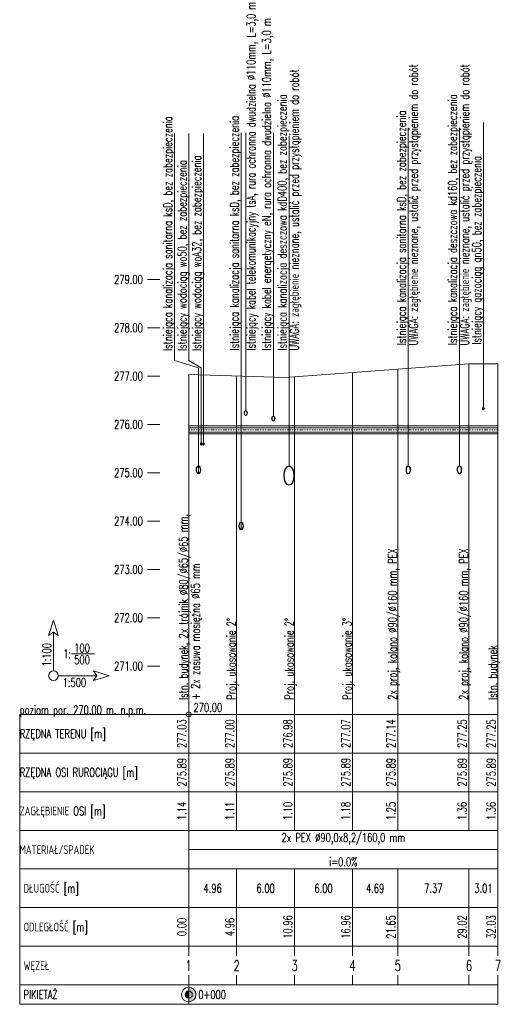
# Model space of a CAD drawing. Header units: millimetres. Extents: x 0 to 995, y 0 to 2037.
import ezdxf
from ezdxf.enums import TextEntityAlignment as Align

# ---------------------------------------------------------------- set-up
doc = ezdxf.new("R2010")
doc.units = ezdxf.units.MM
doc.header["$LTSCALE"] = 5
doc.header["$MEASUREMENT"] = 0
doc.linetypes.add('DASHDOT', pattern=[1, 0.5, -0.25, 0, -0.25])
for name, color, linetype, lineweight in [('2DH_PRO_z', 240, 'Continuous', 15), ('CP_AXISPEHD', 153, 'DASHDOT', 9), ('CP_ISOLOHS', 163, 'Continuous', 9), ('IS_kolizje', 41, 'Continuous', 13), ('IS_opisy', 41, 'Continuous', 13), ('IS_tabela', 11, 'Continuous', 13), ('IS_teren_kreski_trawa', 61, 'IS_teren_trawa', 13)]:
    doc.layers.add(name, color=color, linetype=linetype, lineweight=lineweight)
doc.layers.add('IS_niedruk', color=2, linetype='Continuous', lineweight=5, plot=False)
doc.styles.add('CP_ATTR', font='ARIAL.TTF')
doc.styles.add('IS_SIMPLEX', font='simplex.shx', dxfattribs={"width": 0.7})
doc.linetypes.add('IS_teren_trawa', pattern='A,0.1,["/",IS_SIMPLEX,S=12,R=-15,X=-9,Y=-11.2],9,["",IS_SIMPLEX,S=12,R=-15,X=-9,Y=-11.2],9,["",IS_SIMPLEX,S=12,R=-15,X=-9,Y=-11.2],4,["",IS_SIMPLEX,S=12,R=15,X=-9,Y=-13.8],9,["/",IS_SIMPLEX,S=12,R=15,X=-9,Y=-13.8],9,["",IS_SIMPLEX,S=12,R=15,X=-9,Y=-13.8]', length=40.1)

# ---------------------------------------------------------------- blocks, each defined once
blk = doc.blocks.new('*U1')
for p, q in [((0, -4.5), (0, 4.5)), ((0, 4.5), (640.6, 4.5)), ((640.6, 4.5), (640.6, -4.5)), ((640.6, -4.5), (0, -4.5))]:
    blk.add_line(p, q)
at = {"layer": 'CP_AXISPEHD'}
blk.add_line((0, 0), (640.6, 0), dxfattribs=at)
at = {"layer": 'CP_ISOLOHS'}
for p, q in [((0, 8), (640.6, 8)), ((0, 8), (0, 4.5)), ((640.6, 8), (640.6, 4.5)), ((0, -8), (0, -4.5)), ((0, -8), (640.6, -8)), ((640.6, -8), (640.6, -4.5))]:
    blk.add_line(p, q, dxfattribs=at)
at = {"style": 'CP_ATTR', "flags": 9}
for tag in ['NAME', 'PRODUCER', 'PRODUCT-TYPE', 'ARTICLE', 'FLOW', 'NUMBER', 'SYSTEM', 'FORM', 'SIZE', 'CHARACTER', 'ORDER-NO', 'GROUP', 'OTHER']:
    blk.add_attdef(tag, (0, 0), '', height=0.0001, dxfattribs=at)

msp = doc.modelspace()

# ---------------------------------------------------------------- hatches: boundary and pattern name
at = {"layer": 'IS_tabela'}
h = msp.add_hatch(color=256, dxfattribs=at)
h.dxf.hatch_style = 1
edge = h.paths.add_edge_path()
edge.add_arc((350, 20), 15, 270, 450)
edge.add_line((350, 35), (350, 27.5))
edge.add_arc((350, 20), 7.5, 90, 270)
edge.add_line((350, 12.5), (350, 5))
h = msp.add_hatch(color=256, dxfattribs=at)
h.dxf.hatch_style = 1
edge = h.paths.add_edge_path()
edge.add_line((350, 12.5), (350, 27.5))
edge.add_arc((350, 20), 7.5, 90, 270)

# ---------------------------------------------------------------- linework, layer by layer
at = {"layer": 'IS_kolizje', "color": 5, "lineweight": 30}
for centre, major_axis in [((468.1, 1223.6), (0, 5.5)), ((960.4, 1232.5), (0, 2.5)), ((525.4, 1212.2), (0, 5.5)), ((376.1, 1159.7), (0, 2.5)), ((380.6, 1159.6), (0, 2.5)), ((370.2, 1106), (0, 8)), ((458.6, 990), (0, 8))]:
    msp.add_ellipse(centre, major_axis=major_axis, ratio=0.5, dxfattribs=at)
at = {"layer": 'IS_kolizje', "color": 1, "lineweight": 30}
for centre, major_axis in [((557.8, 1094), (0, 20)), ((804.8, 1106), (0, 8)), ((910.6, 1106), (0, 8))]:
    msp.add_ellipse(centre, major_axis=major_axis, ratio=0.5, dxfattribs=at)
at = {"layer": 'IS_niedruk'}
msp.add_circle((350, 600), 5, dxfattribs=at)
at = {"layer": 'IS_opisy'}
msp.add_line((155, 725), (107, 725), dxfattribs=at)
at = {"layer": 'IS_tabela'}
for p, q in [((804.8, 1114), (804.8, 1814)), ((910.6, 1114), (910.6, 1814)), ((960.4, 1235), (960.4, 1825)), ((320.6, 1332.1), (320.6, 1802.1)), ((350.6, 1332.1), (350.6, 1802.1)), ((380.6, 1332.1), (380.6, 1802.1)), ((458.6, 982), (458.6, 1803)), ((468.1, 1229.1), (468.1, 1803)), ((525.4, 1217.7), (525.4, 1803)), ((557.8, 1114), (557.8, 1797)), ((290, 1500), (265, 1500)), ((290, 1400), (265, 1400)), ((930.4, 600), (930.4, 1325)), ((990.6, 600), (990.6, 1325)), ((370.2, 1098), (370.2, 1317.1)), ((376.1, 1162.2), (376.1, 1317.1)), ((380.6, 1162.1), (380.6, 1317.1)), ((783, 600), (783, 1314)), ((290, 1300), (265, 1300)), ((350, 600), (350, 1303)), ((290, 1200), (265, 1200)), ((290, 1100), (265, 1100)), ((290, 1000), (265, 1000)), ((290, 900), (265, 900)), ((60, 763), (70, 795)), ((80, 763), (70, 795)), ((290, 800), (265, 800)), ((60, 763), (70, 770)), ((70, 690), (70, 770)), ((80, 763), (70, 770)), ((290, 700), (265, 700)), ((80, 680), (160, 680)), ((153, 690), (160, 680)), ((153, 690), (185, 680)), ((153, 670), (160, 680)), ((153, 670), (185, 680)), ((350, 600), (0, 600)), ((0, 600), (0, 520)), ((350, 600), (350, 600)), ((350, 600), (350, 520)), ((350, 600), (449.3, 600)), ((449.3, 600), (449.3, 520)), ((449.3, 600), (569.3, 600)), ((569.3, 600), (569.3, 520)), ((569.3, 600), (689.3, 600)), ((689.3, 600), (689.3, 520)), ((689.3, 600), (783, 600)), ((783, 600), (783, 520)), ((783, 600), (930.4, 600)), ((930.4, 600), (930.4, 520)), ((930.4, 600), (990.6, 600)), ((990.6, 600), (990.6, 520)), ((350, 520), (0, 520)), ((0, 520), (0, 440)), ((350, 520), (350, 520)), ((350, 520), (350, 440)), ((350, 520), (449.3, 520)), ((449.3, 520), (449.3, 440)), ((449.3, 520), (569.3, 520)), ((569.3, 520), (569.3, 440)), ((569.3, 520), (689.3, 520)), ((689.3, 520), (689.3, 440)), ((689.3, 520), (783, 520)), ((783, 520), (783, 440)), ((783, 520), (930.4, 520)), ((930.4, 520), (930.4, 440)), ((930.4, 520), (990.6, 520)), ((990.6, 520), (990.6, 440)), ((350, 440), (0, 440)), ((0, 440), (0, 360)), ((350, 440), (350, 440)), ((350, 440), (350, 360)), ((350, 440), (449.3, 440)), ((449.3, 440), (449.3, 360)), ((449.3, 440), (569.3, 440)), ((569.3, 440), (569.3, 360)), ((569.3, 440), (689.3, 440)), ((689.3, 440), (689.3, 360)), ((689.3, 440), (783, 440)), ((783, 440), (783, 360)), ((783, 440), (930.4, 440)), ((930.4, 440), (930.4, 360)), ((930.4, 440), (990.6, 440)), ((990.6, 440), (990.6, 360)), ((350, 360), (0, 360)), ((0, 360), (0, 280)), ((350, 360), (350, 360)), ((350, 360), (350, 280)), ((350, 360), (449.3, 360)), ((449.3, 360), (569.3, 360)), ((569.3, 360), (689.3, 360)), ((689.3, 360), (783, 360)), ((783, 360), (930.4, 360)), ((930.4, 360), (990.6, 360)), ((990.6, 360), (990.6, 280)), ((350, 320), (990.6, 320)), ((350, 280), (0, 280)), ((0, 280), (0, 200)), ((350, 280), (350, 280)), ((350, 280), (350, 200)), ((350, 280), (449.3, 280)), ((449.3, 280), (449.3, 200)), ((449.3, 280), (569.3, 280)), ((569.3, 280), (569.3, 200)), ((569.3, 280), (689.3, 280)), ((689.3, 280), (689.3, 200)), ((689.3, 280), (783, 280)), ((783, 280), (783, 200)), ((783, 280), (930.4, 280)), ((930.4, 280), (930.4, 200)), ((930.4, 280), (990.6, 280)), ((990.6, 280), (990.6, 200)), ((350, 200), (0, 200)), ((0, 200), (0, 120)), ((350, 200), (350, 200)), ((350, 200), (350, 120)), ((350, 200), (449.3, 200)), ((449.3, 200), (449.3, 120)), ((449.3, 200), (569.3, 200)), ((569.3, 200), (569.3, 120)), ((569.3, 200), (689.3, 200)), ((689.3, 200), (689.3, 120)), ((689.3, 200), (783, 200)), ((783, 200), (783, 120)), ((783, 200), (930.4, 200)), ((930.4, 200), (930.4, 120)), ((930.4, 200), (990.6, 200)), ((990.6, 200), (990.6, 120)), ((350, 120), (0, 120)), ((0, 120), (0, 40)), ((350, 120), (350, 120)), ((350, 120), (350, 100)), ((350, 120), (449.3, 120)), ((449.3, 120), (449.3, 100)), ((449.3, 120), (569.3, 120)), ((569.3, 120), (569.3, 100)), ((569.3, 120), (689.3, 120)), ((689.3, 120), (689.3, 100)), ((689.3, 120), (783, 120)), ((783, 120), (783, 100)), ((783, 120), (930.4, 120)), ((930.4, 120), (930.4, 100)), ((930.4, 120), (990.6, 120)), ((990.6, 120), (990.6, 100)), ((350, 60), (350, 40)), ((449.3, 60), (449.3, 40)), ((569.3, 60), (569.3, 40)), ((689.3, 60), (689.3, 40)), ((783, 60), (783, 40)), ((930.4, 60), (930.4, 40)), ((990.6, 60), (990.6, 40)), ((350, 40), (0, 40)), ((0, 40), (0, 0)), ((350, 40), (350, 40)), ((350, 40), (350, 0)), ((350, 40), (449.3, 40)), ((449.3, 40), (569.3, 40)), ((569.3, 40), (689.3, 40)), ((689.3, 40), (783, 40)), ((783, 40), (930.4, 40)), ((930.4, 40), (990.6, 40)), ((990.6, 40), (990.6, 0)), ((350, 0), (0, 0)), ((350, 0), (350, 0)), ((350, 0), (449.3, 0)), ((449.3, 0), (569.3, 0)), ((569.3, 0), (689.3, 0)), ((689.3, 0), (783, 0)), ((783, 0), (930.4, 0)), ((930.4, 0), (990.6, 0))]:
    msp.add_line(p, q, dxfattribs=at)
at = {"layer": 'IS_tabela', "linetype": 'Continuous'}
for p, q in [((370.2, 1317.1), (320.6, 1332.1)), ((376.1, 1317.1), (350.6, 1332.1)), ((380.6, 1332.1), (380.6, 1317.1))]:
    msp.add_line(p, q, dxfattribs=at)
at = {"layer": 'IS_tabela', "color": 3}
for p, q in [((689.3, 600), (689.3, 1307.2)), ((449.3, 600), (449.3, 1300)), ((569.3, 600), (569.3, 1298.4))]:
    msp.add_line(p, q, dxfattribs=at)
at = {"layer": 'IS_tabela'}
for points in [[(350, 5, 1), (350, 35), (350, 27.5, 1), (350, 12.5), (350, 5)], [(350, 12.5), (350, 27.5, 1), (350, 12.5)]]:
    msp.add_lwpolyline(points, format="xyb", close=True, dxfattribs=at)
for centre, radius in [((70, 680), 10), ((350, 20), 15), ((350, 20), 7.5)]:
    msp.add_circle(centre, radius, dxfattribs=at)
at = {"layer": 'IS_teren_kreski_trawa', "ltscale": 0.02}
for p, q in [((783, 1314), (930.4, 1325)), ((930.4, 1325), (990.6, 1325)), ((549.5, 1297), (783, 1314)), ((350, 1303), (549.5, 1297))]:
    msp.add_line(p, q, dxfattribs=at)

# ---------------------------------------------------------------- block references
at = {"layer": '2DH_PRO_z'}
msp.add_blockref('*U1', (350, 1188.7), dxfattribs=at)

# ---------------------------------------------------------------- texts
at = {"layer": 'IS_niedruk', "style": 'IS_SIMPLEX', "width": 0.7}
msp.add_text('270.00', height=18, dxfattribs=at).set_placement((360, 605))
at = {"layer": 'IS_opisy', "style": 'IS_SIMPLEX', "width": 0.7}
for s, p in [('Istniejący kabel telekomunikacyjny tsA, rura ochronna dwudzielna %%C110mm, L=3,0 m', (488.1, 1353)), ('Istniejący kabel energetyczny eN, rura ochronna dwudzielna %%C110mm, L=3,0 m', (520.4, 1353)), ('Istniejąca kanalizacja deszczowa kdD400, bez zabezpieczenia', (552.8, 1352.6)), ('Istniejąca kanalizacja deszczowa kd160, bez zabezpieczenia', (905.6, 1364)), ('Istniejąca kanalizacja sanitarna ksD, bez zabezpieczenia', (799.8, 1364)), ('Istniejąca kanalizacja sanitarna ksD, bez zabezpieczenia', (315.6, 1352.1)), ('Istniejąca kanalizacja sanitarna ksD, bez zabezpieczenia', (453.6, 1353)), ('Istniejący wodociąg wo50, bez zabezpieczenia', (345.6, 1352.1)), ('Istniejący wodociąg woA32, bez zabezpieczenia', (375.6, 1352.1)), ('Istniejący gazociąg gn50, bez zabezpieczenia', (955.4, 1365)), ('Istn. budynek, 2x trójnik %%C80/%%C65/%%C65 mm,', (348, 630)), ('2x proj, kolano %%C90/%%C160 mm, PEX', (781, 630)), ('2x proj, kolano %%C90/%%C160 mm, PEX', (928.4, 630)), ('+ 2x zasuwa mosiężna %%C65 mm', (373, 630)), ('Proj. ukosowanie 2%%D', (447.3, 630)), ('Proj. ukosowanie 2%%D', (567.3, 630)), ('Proj. ukosowanie 3%%D', (687.3, 630)), ('Istn. budynek', (988.6, 630))]:
    msp.add_text(s, height=18, rotation=90, dxfattribs=at).set_placement(p)
at = {"layer": 'IS_opisy', "color": 1, "style": 'IS_SIMPLEX', "width": 0.7}
for p in [(577.8, 1352.6), (824.8, 1363.3), (930.6, 1363.3)]:
    msp.add_text('UWAGA: zagłębienie nieznane, ustalić przed przystąpieniem do robót', height=18, rotation=90, dxfattribs=at).set_placement(p)
at = {"layer": 'IS_opisy', "style": 'IS_SIMPLEX', "width": 0.7}
for s, p in [('279.00', (255, 1500)), ('278.00', (255, 1400)), ('277.00', (255, 1300)), ('276.00', (255, 1200)), ('275.00', (255, 1100)), ('274.00', (255, 1000)), ('273.00', (255, 900)), ('272.00', (255, 800)), ('271.00', (255, 700))]:
    msp.add_text(s, height=18, dxfattribs=at).set_placement(p, align=Align.MIDDLE_RIGHT)
msp.add_text('1:100', height=18, rotation=90, dxfattribs=at).set_placement((56, 699), align=Align.MIDDLE_LEFT)
for s, p in [('1:', (90, 725)), ('100', (113, 737.2)), ('500', (113, 713)), ('1:500', (89, 666)), ('RZĘDNA TERENU [m]', (0, 560)), ('RZĘDNA OSI RUROCIĄGU [m]', (0, 480)), ('ZAGŁĘBIENIE OSI [m]', (0, 400)), ('MATERIAŁ/SPADEK', (0, 320)), ('DŁUGOŚĆ [m]', (8, 240)), ('ODLEGŁOŚĆ [m]', (8, 160)), ('WĘZEŁ', (8, 80)), ('PIKIETAŻ', (8, 20)), ('0+000', (370, 20))]:
    msp.add_text(s, height=18, dxfattribs=at).set_placement(p, align=Align.MIDDLE_LEFT)
msp.add_text('poziom por. 270.00 m. n.p.m.', height=18, dxfattribs=at).set_placement((0, 600))
for s, p in [('277.03', (345, 560)), ('277.00', (444.3, 560)), ('276.98', (564.3, 560)), ('277.07', (684.3, 560)), ('277.14', (778, 560)), ('277.25', (925.4, 560)), ('277.25', (985.6, 560)), ('275.89', (345, 480)), ('275.89', (444.3, 480)), ('275.89', (564.3, 480)), ('275.89', (684.3, 480)), ('275.89', (778, 480)), ('275.89', (925.4, 480)), ('275.89', (985.6, 480)), ('1.14', (345, 400)), ('1.11', (444.3, 400)), ('1.10', (564.3, 400)), ('1.18', (684.3, 400)), ('1.25', (778, 400)), ('1.36', (925.4, 400)), ('1.36', (985.6, 400)), ('0.00', (345, 160)), ('4.96', (444.3, 160)), ('10.96', (564.3, 160)), ('16.96', (684.3, 160)), ('21.65', (778, 160)), ('29.02', (925.4, 160)), ('32.03', (985.6, 160))]:
    msp.add_text(s, height=18, rotation=90, dxfattribs=at).set_placement(p, align=Align.CENTER)
for s, p in [('2x PEX %%C90,0x8,2/160,0 mm', (670.3, 345)), ('i=0.0%', (670.3, 295)), ('4.96', (399.6, 240)), ('6.00', (509.3, 240)), ('6.00', (629.3, 240)), ('4.69', (736.1, 240)), ('7.37', (856.7, 240)), ('3.01', (960.5, 240))]:
    msp.add_text(s, height=18, dxfattribs=at).set_placement(p, align=Align.MIDDLE_CENTER)
at = {"layer": 'IS_opisy', "color": 6, "style": 'IS_SIMPLEX', "width": 0.7}
for s, p in [('1', (350, 80)), ('2', (449.3, 80)), ('3', (569.3, 80)), ('4', (689.3, 80)), ('5', (783, 80)), ('6', (930.4, 80)), ('7', (990.6, 80))]:
    msp.add_text(s, height=22, dxfattribs=at).set_placement(p, align=Align.MIDDLE_CENTER)

doc.saveas('drawing.dxf')
